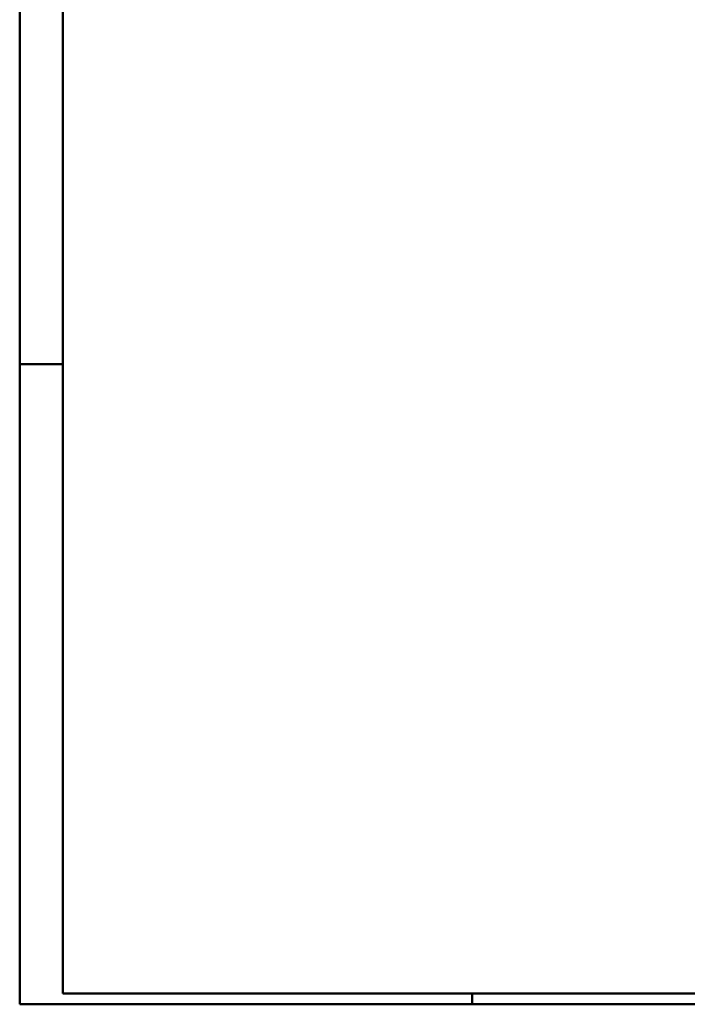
# Model space of a CAD drawing. Header units: millimetres. Extents: x -47 to 138, y -47 to 66.
# Tile 4 of 20: x 0 to 15, y 0 to 23. Entities that reach past the tile are written whole.
import ezdxf

# ---------------------------------------------------------------- set-up
doc = ezdxf.new("R2010")
doc.units = ezdxf.units.MM

msp = doc.modelspace()

# ---------------------------------------------------------------- linework, layer by layer
at = {"color": 4, "linetype": 'Continuous', "lineweight": 50}
for p, q in [((0, 42.05), (0, 0)), ((1, 41.8), (1, 0.25)), ((1, 0.25), (59.2, 0.25)), ((0, 0), (59.45, 0))]:
    msp.add_line(p, q, dxfattribs=at)
at = {"color": 4, "linetype": 'Continuous', "lineweight": 50, "ltscale": 0.5}
for p, q in [((0, 14.85), (1, 14.85)), ((10.5, 0), (10.5, 0.25))]:
    msp.add_line(p, q, dxfattribs=at)

doc.saveas('drawing.dxf')
